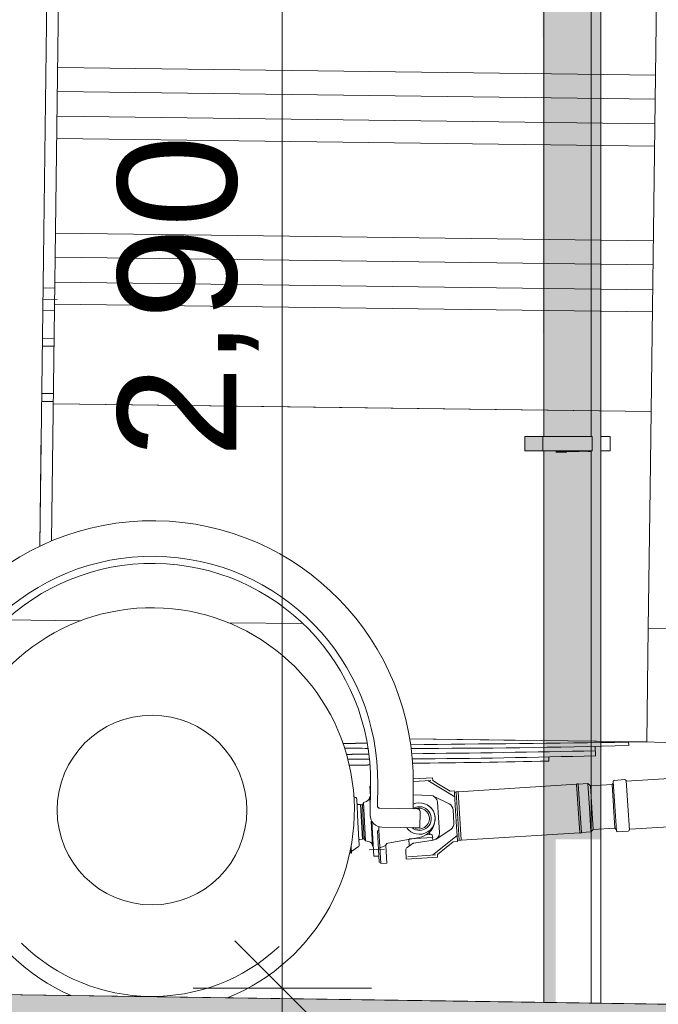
# Model space of a CAD drawing. Header units: metres. Extents: x -52 to 321, y -8 to 26.
# Tile 71 of 256: x -24.84 to -23.5, y -0.07 to 2. Entities that reach past the tile are written whole.
import ezdxf

# ---------------------------------------------------------------- set-up
doc = ezdxf.new("R2010")
doc.units = ezdxf.units.M
doc.header["$MEASUREMENT"] = 0
for name, color, linetype in [('30 Dachentwässerung', 7, 'Continuous'), ('30 Dachstuhl', 7, 'Continuous'), ('60 Auffüllung gesamt', 7, 'Continuous'), ('60 Gelände 2D Übersicht', 7, 'Continuous'), ('94 Genehmigungsplanung Bemaßung', 7, 'Continuous')]:
    doc.layers.add(name, color=color, linetype=linetype)
doc.styles.add('ERSTELLTER_STIL_2', font='arial.ttf')
doc.dimstyles.new('ERSTELLTER_STIL__3', dxfattribs={"dimtxt": 0.25, "dimasz": 0.19, "dimexe": 0.18, "dimexo": 0.1, "dimgap": 0, "dimtad": 1, "dimzin": 0, "dimdsep": 46, "dimtxsty": 'ERSTELLTER_STIL_2', "dimblk": 'ARROWHEAD_6', "dimblk1": 'ARROWHEAD_6', "dimblk2": 'ARROWHEAD_6', "dimcen": 0.09, "dimclrd": 7, "dimclre": 7, "dimclrt": 7, "dimazin": 0, "dimtfac": 1, "dimtdec": 4, "dimtmove": 0, "dimatfit": 3, "dimfxl": 1, "dimtolj": 1, "dimtzin": 0, "dimarcsym": 0})

# ---------------------------------------------------------------- blocks, each defined once
blk = doc.blocks.new('*D30', base_point=(-33357.279, 0))
at = {"layer": '94 Genehmigungsplanung Bemaßung', "color": 7, "linetype": 'Continuous', "lineweight": 13}
for p, q in [((-24.2901, 2.8646), (-24.2901, 3.0146)), ((-24.1901, 2.7646), (-24.3901, 2.9646)), ((-24.1026, 2.8646), (-24.4776, 2.8646)), ((-24.2901, -0.0354), (-24.2901, 2.8646)), ((-24.3901, 0.0646), (-24.1901, -0.1354)), ((-24.1026, -0.0354), (-24.4776, -0.0354)), ((-24.2901, -0.1854), (-24.2901, -0.0354))]:
    blk.add_line(p, q, dxfattribs=at)
at = {"layer": '94 Genehmigungsplanung Bemaßung', "color": 7, "lineweight": 13, "insert": (-24.3401, 1.081), "char_height": 0.25, "attachment_point": 7, "rotation": 90, "style": 'ERSTELLTER_STIL_2'}
blk.add_mtext('\\A1;{\\pql;\\fArial|b0|i0|c0|p0;\\W1.000000;2,90}', dxfattribs=at)
blk = doc.blocks.new('ARROWHEAD_6')
at = {"color": 0, "linetype": 'Continuous', "lineweight": 0}
for p, q in [((-0.5, -0.5), (0.5, 0.5)), ((0, 0), (-1, 0))]:
    blk.add_line(p, q, dxfattribs=at)

msp = doc.modelspace()

# ---------------------------------------------------------------- hatches: boundary and pattern name
at = {"layer": '30 Dachentwässerung', "linetype": 'Continuous', "lineweight": 0, "true_color": 0x000000}
for points in [[(-23.7397, 2.3669), (-23.7397, 1.126), (-23.7347, 1.126), (-23.733, 1.126), (-23.733, 2.3669)], [(-23.733, 2.3669), (-23.733, 1.126), (-23.7157, 1.126), (-23.7147, 1.126), (-23.7147, 2.3669)], [(-23.7417, 1.096), (-23.7417, 1.126), (-23.7797, 1.126), (-23.7797, 1.096)], [(-23.7347, 1.096), (-23.7347, 1.126), (-23.7417, 1.126), (-23.7417, 1.096)], [(-23.7157, 1.096), (-23.7157, 1.126), (-23.7347, 1.126), (-23.7347, 1.096)], [(-23.7347, 1.096), (-23.7397, 1.096), (-23.7397, -0.0652), (-23.733, -0.0653), (-23.733, 1.096)], [(-23.7157, 1.096), (-23.733, 1.096), (-23.733, -0.0653), (-23.7147, -0.0656), (-23.7147, 1.096)], [(-23.7147, 1.0919), (-23.6925, 1.0919), (-23.6897, 1.0936), (-23.6897, 1.096), (-23.7147, 1.096)], [(-23.6897, 1.0936), (-23.6653, 1.0936), (-23.6647, 1.094), (-23.6647, 1.096), (-23.6897, 1.096)], [(-23.6647, 1.096), (-23.6647, 1.094), (-23.6464, 1.094), (-23.6464, 1.096)], [(-23.6397, 1.096), (-23.6464, 1.096), (-23.6464, 1.094), (-23.6462, 1.0937), (-23.6397, 1.0937)]]:
    msp.add_hatch(color=18, dxfattribs=at).paths.add_polyline_path(points)
at = {"layer": '30 Dachstuhl', "linetype": 'Continuous', "lineweight": 0, "true_color": 0x000000}
msp.add_hatch(color=18, dxfattribs=at).paths.add_polyline_path([(-23.6397, 1.0932), (-23.6377, 1.096), (-23.6397, 1.096)])
at = {"layer": '60 Auffüllung gesamt', "linetype": 'Continuous', "lineweight": 18, "true_color": 0xffa8a8}
h = msp.add_hatch(dxfattribs=at)
h.set_pattern_fill('Boden__gewachsen_0001', color=21, style=0, pattern_type=2)
h.set_pattern_definition([(45, (-33357.27905, 0), (-0.2121320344, 0.2121320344), []), (45, (-33357.34976, 0.0707), (-0.424264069, 0.424264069), []), (45, (-33357.4205, 0.1414), (-0.424264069, 0.424264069), []), (135, (-33357.49118, 0.21213), (0.07071067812, 0.07071067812), [0.3, -0.3])])
h.paths.add_polyline_path([(-48.9814, -1.5114), (-24.135, -1.1438), (-23.6308, -1.151), (-23.087, -1.1586), (-22.4997, -1.1668), (-21.8502, -1.1758), (-18.6463, -1.1089), (-18.4807, -1.0913), (-18.1236, -1.0541), (-17.7313, -1.0138), (-17.2998, -0.9702), (-16.8243, -0.9228), (-16.2997, -0.8712), (-15.7195, -0.815), (-15.5017, -0.7941), (-15.5017, -2.5), (-15.5015, -2.5), (-15.5015, -0.2), (-16.6786, -0.1801), (-18.5762, -0.148), (-19.6107, -0.1307), (-20.5269, -0.1156), (-21.262, -0.1035), (-21.8659, -0.0937), (-22.3716, -0.0856), (-22.5958, -0.082), (-22.9989, -0.0761), (-23.524, -0.0684), (-23.9467, -0.0622), (-24.295, -0.0572), (-24.5874, -0.053), (-24.837, -0.0495), (-25.0528, -0.0465), (-25.2417, -0.0439), (-25.4087, -0.0416), (-25.5576, -0.0395), (-25.6916, -0.0377), (-25.7539, -0.0369), (-30.9796, -0.0848), (-45.2584, -0.0671), (-45.6871, -0.171), (-48.9814, -1.4242)])
at = {"layer": '60 Gelände 2D Übersicht', "linetype": 'Continuous', "lineweight": 18}
msp.add_hatch(color=255, dxfattribs=at).paths.add_polyline_path([(-23.7424, 2.6728), (-23.681, 2.6931), (-23.6197, 2.6728), (-23.6197, 2.6375), (-23.3796, 2.7071), (-23.0792, 2.7287), (-23.0792, 2.7015), (-23.6197, 2.5328), (-23.6197, 0.2778), (-23.7397, 0.2778)])

# ---------------------------------------------------------------- linework, layer by layer
at = {"color": 7, "linetype": 'Continuous', "lineweight": 13}
for p, q in [((-24.7844, 2.1712), (-24.793, 1.5012)), ((-24.7757, 0.9062), (-24.7595, 2.1689)), ((-23.5013, 2.1527), (-23.5159, 1.0164)), ((-24.7629, 1.9032), (-23.5047, 1.887)), ((-24.7635, 1.8525), (-23.5054, 1.8363)), ((-24.7642, 1.8002), (-23.5061, 1.784)), ((-24.7648, 1.7536), (-23.5067, 1.7375)), ((-24.7674, 1.5543), (-23.5092, 1.5381)), ((-24.793, 1.5012), (-24.8008, 0.895)), ((-24.768, 1.5036), (-23.5099, 1.4874)), ((-24.7687, 1.4513), (-23.5105, 1.4351)), ((-24.7938, 1.4391), (-24.7689, 1.4387)), ((-24.7642, 1.4147), (-24.7941, 1.4151)), ((-24.7695, 1.3908), (-24.7944, 1.3911)), ((-24.7693, 1.4047), (-23.5111, 1.3886)), ((-24.7952, 1.3329), (-24.7702, 1.3326)), ((-24.7952, 1.3329), (-24.7702, 1.3326)), ((-24.7704, 1.3161), (-24.7954, 1.3164)), ((-24.7717, 1.2163), (-24.7967, 1.2166)), ((-24.7969, 1.2001), (-24.7719, 1.1998)), ((-24.7969, 1.2001), (-24.7719, 1.1998)), ((-24.772, 1.1948), (-24.2737, 1.1884)), ((-24.772, 1.1948), (-23.5138, 1.1786)), ((-24.2737, 1.1884), (-23.5138, 1.1786)), ((-24.8008, 0.895), (-24.7977, 1.1387)), ((-23.5159, 1.0164), (-23.5197, 0.7228)), ((-24.8718, 0.7402), (-24.7148, 0.7381)), ((-24.8718, 0.7402), (-24.7148, 0.7381)), ((-24.4035, 0.7341), (-24.2465, 0.7321)), ((-23.5197, 0.7228), (-23.5228, 0.4831)), ((-23.5197, 0.7228), (-22.267, 0.7067)), ((-23.5197, 0.7228), (-23.3308, 0.7204)), ((-24.0217, 0.4896), (-23.7748, 0.4864)), ((-23.5228, 0.4831), (-24.0217, 0.4896)), ((-23.6284, 0.4844), (-23.6883, 0.4852)), ((-23.5609, 0.4754), (-23.5616, 0.4836)), ((-23.5612, 0.4836), (-23.2205, 0.4793)), ((-23.6305, 0.4539), (-23.6312, 0.4738)), ((-23.6305, 0.4539), (-23.6312, 0.4738)), ((-23.7288, 0.4427), (-23.7287, 0.4515)), ((-23.7288, 0.4427), (-23.7287, 0.4515)), ((-23.2212, 0.4222), (-23.5661, 0.4004)), ((-24.0143, 0.4051), (-23.9737, 0.4076)), ((-24.0142, 0.3999), (-23.9776, 0.4022)), ((-23.9837, 0.4018), (-23.9272, 0.3673)), ((-23.9737, 0.4076), (-23.9733, 0.4016)), ((-23.9733, 0.4016), (-23.9611, 0.3942)), ((-23.9611, 0.3942), (-23.9368, 0.3793)), ((-23.6709, 0.3939), (-23.9198, 0.3782)), ((-23.664, 0.2916), (-23.6709, 0.3939)), ((-23.6469, 0.3953), (-23.6671, 0.3939)), ((-23.6671, 0.3939), (-23.6603, 0.2923)), ((-23.6469, 0.3953), (-23.6435, 0.3444)), ((-23.6416, 0.3906), (-23.6469, 0.3953)), ((-23.5959, 0.3937), (-23.5933, 0.3966)), ((-23.5936, 0.4001), (-23.5868, 0.2956)), ((-23.5917, 0.4022), (-23.5689, 0.4038)), ((-23.5662, 0.4018), (-23.5627, 0.3492)), ((-24.1058, 0.3899), (-24.1045, 0.3678)), ((-24.1042, 0.3937), (-24.105, 0.3288)), ((-24.1042, 0.3937), (-24.105, 0.3288)), ((-24.0892, 0.3935), (-24.0898, 0.3486)), ((-24.0143, 0.3926), (-24.0149, 0.3457)), ((-23.928, 0.3799), (-23.9368, 0.3793)), ((-23.9278, 0.3775), (-23.928, 0.3799)), ((-23.9238, 0.3777), (-23.9278, 0.3775)), ((-23.926, 0.3491), (-23.9278, 0.3775)), ((-23.9174, 0.2761), (-23.9238, 0.3777)), ((-23.9198, 0.3782), (-23.9134, 0.2761)), ((-23.5959, 0.3937), (-23.6416, 0.3906)), ((-23.6416, 0.3906), (-23.6386, 0.3448)), ((-23.5959, 0.3937), (-23.5959, 0.3937)), ((-23.5959, 0.3937), (-23.5928, 0.3478)), ((-24.1352, 0.3658), (-24.1393, 0.3678)), ((-24.1307, 0.3144), (-24.1335, 0.3633)), ((-24.1215, 0.3512), (-24.1192, 0.3559)), ((-24.1128, 0.358), (-24.1192, 0.3559)), ((-24.1192, 0.3559), (-24.1169, 0.3152)), ((-24.106, 0.368), (-24.1048, 0.3463)), ((-24.0146, 0.3715), (-23.9781, 0.3706)), ((-23.9387, 0.3527), (-23.9718, 0.3691)), ((-23.9615, 0.3243), (-23.9635, 0.3566)), ((-24.1255, 0.3514), (-24.1313, 0.3511)), ((-24.1234, 0.3149), (-24.1255, 0.3514)), ((-24.1245, 0.351), (-24.1215, 0.3512)), ((-24.1245, 0.351), (-24.1225, 0.3149)), ((-24.1215, 0.3512), (-24.1195, 0.3151)), ((-24.0848, 0.3436), (-24.0059, 0.3425)), ((-24.0005, 0.3025), (-24, 0.3365)), ((-23.9305, 0.3402), (-23.9287, 0.3125)), ((-23.926, 0.3491), (-23.9246, 0.3266)), ((-23.6403, 0.2935), (-23.6435, 0.3444)), ((-23.6357, 0.2988), (-23.6386, 0.3447)), ((-23.5899, 0.3017), (-23.5928, 0.3475)), ((-23.5595, 0.2975), (-23.5628, 0.3496)), ((-24.1307, 0.3144), (-24.1279, 0.2656)), ((-24.1234, 0.3149), (-24.1214, 0.2783)), ((-24.1204, 0.2788), (-24.1225, 0.3149)), ((-24.1174, 0.2789), (-24.1195, 0.3151)), ((-24.1146, 0.2746), (-24.1169, 0.3152)), ((-24.1001, 0.264), (-24.103, 0.316)), ((-24.0973, 0.2423), (-24.1015, 0.3161)), ((-23.9615, 0.3243), (-23.9594, 0.2921)), ((-23.9232, 0.3042), (-23.9246, 0.3266)), ((-23.5583, 0.2994), (-23.3262, 0.314)), ((-24.0899, 0.296), (-24.0866, 0.2975)), ((-24.0899, 0.296), (-24.0861, 0.2302)), ((-24.0866, 0.2975), (-24.087, 0.3045)), ((-24.0866, 0.2975), (-24.0826, 0.2272)), ((-24.0803, 0.3035), (-24.0005, 0.3025)), ((-24.0803, 0.3035), (-24.0005, 0.3025)), ((-23.9794, 0.2912), (-23.9824, 0.291)), ((-23.9794, 0.2912), (-23.9792, 0.2879)), ((-23.9354, 0.2991), (-23.9661, 0.2787)), ((-23.9232, 0.3042), (-23.9214, 0.2758)), ((-23.6643, 0.2918), (-23.9134, 0.2761)), ((-23.6403, 0.2935), (-23.6605, 0.2922)), ((-23.6357, 0.2988), (-23.6403, 0.2935)), ((-23.5899, 0.3017), (-23.6357, 0.2988)), ((-23.5899, 0.3017), (-23.587, 0.2991)), ((-23.5899, 0.3017), (-23.5899, 0.3017)), ((-23.5847, 0.2937), (-23.5619, 0.2952)), ((-24.1214, 0.2783), (-24.1271, 0.2779)), ((-24.1204, 0.2788), (-24.1174, 0.2789)), ((-24.1174, 0.2789), (-24.1146, 0.2746)), ((-24.108, 0.2732), (-24.1146, 0.2746)), ((-24.068, 0.2701), (-24.0012, 0.2821)), ((-24.0275, 0.2609), (-24.0143, 0.2697)), ((-24.0236, 0.2787), (-24.0229, 0.2665)), ((-23.9732, 0.2819), (-24.0232, 0.2788)), ((-24.0131, 0.2701), (-23.9722, 0.2763)), ((-23.9762, 0.2881), (-23.9874, 0.2874)), ((-23.9732, 0.2819), (-23.9746, 0.2867)), ((-23.9738, 0.2447), (-23.922, 0.286)), ((-23.9738, 0.2819), (-23.9735, 0.2761)), ((-23.9636, 0.2461), (-23.9301, 0.2729)), ((-23.9213, 0.2734), (-23.9301, 0.2729)), ((-23.9174, 0.2761), (-23.9214, 0.2758)), ((-23.9214, 0.2758), (-23.9213, 0.2734)), ((-24.1462, 0.2582), (-24.1457, 0.2491)), ((-24.1457, 0.2491), (-24.1445, 0.2491)), ((-24.1453, 0.2631), (-24.1445, 0.2491)), ((-24.1293, 0.2629), (-24.144, 0.2533)), ((-24.0752, 0.2576), (-24.1073, 0.2558)), ((-24.1001, 0.2639), (-24.1001, 0.264)), ((-24.0986, 0.264), (-24.1001, 0.2639)), ((-24.0721, 0.2649), (-24.0844, 0.26)), ((-24.0721, 0.2649), (-24.07, 0.2279)), ((-24.029, 0.236), (-24.0302, 0.2555)), ((-24.022, 0.2651), (-24.0215, 0.2648)), ((-24.0869, 0.2429), (-24.0973, 0.2423)), ((-24.0861, 0.2302), (-24.0827, 0.2294)), ((-24.029, 0.236), (-23.9632, 0.2402)), ((-24.0256, 0.2414), (-23.9677, 0.2451)), ((-23.9632, 0.2402), (-23.9636, 0.2461)), ((-24.07, 0.2279), (-24.0826, 0.2272))]:
    msp.add_line(p, q, dxfattribs=at)
at = {"color": 7, "linetype": 'Continuous', "lineweight": 13, "flags": 128}
for points in [[(-24.1621, 0.4799), (-24.1617, 0.4799), (-24.1613, 0.4799), (-24.1609, 0.4799), (-24.1605, 0.4799), (-24.1601, 0.4799), (-24.1597, 0.4799), (-24.1593, 0.4799), (-24.1589, 0.4799), (-24.1585, 0.4799), (-24.1581, 0.4799), (-24.1577, 0.4799), (-24.1573, 0.4799), (-24.1569, 0.4799), (-24.1565, 0.4799), (-24.1561, 0.4799), (-24.1557, 0.4799), (-24.1553, 0.4799), (-24.1549, 0.4799), (-24.1545, 0.4799), (-24.1541, 0.4799), (-24.1537, 0.48), (-24.1533, 0.48), (-24.1529, 0.48), (-24.1525, 0.48), (-24.1521, 0.48), (-24.1517, 0.48), (-24.1513, 0.48), (-24.1509, 0.48), (-24.1506, 0.48), (-24.1502, 0.48), (-24.1498, 0.48), (-24.1494, 0.48), (-24.149, 0.48), (-24.1486, 0.48), (-24.1482, 0.48), (-24.1478, 0.48), (-24.1474, 0.48), (-24.147, 0.48), (-24.1466, 0.48), (-24.1462, 0.48), (-24.1458, 0.48), (-24.1454, 0.48), (-24.145, 0.4801), (-24.1446, 0.4801), (-24.1442, 0.4801), (-24.1438, 0.4801), (-24.1434, 0.4801), (-24.143, 0.4801), (-24.1426, 0.4801), (-24.1422, 0.4801), (-24.1418, 0.4801), (-24.1414, 0.4801), (-24.141, 0.4801), (-24.1406, 0.4801), (-24.1402, 0.4801), (-24.1398, 0.4801), (-24.1394, 0.4801), (-24.139, 0.4801), (-24.1386, 0.4801), (-24.1383, 0.4801), (-24.1379, 0.4801), (-24.1375, 0.4801), (-24.1371, 0.4801), (-24.1367, 0.4801), (-24.1363, 0.4801), (-24.1359, 0.4802), (-24.1355, 0.4802), (-24.1351, 0.4802), (-24.1347, 0.4802), (-24.1343, 0.4802), (-24.1339, 0.4802), (-24.1335, 0.4802), (-24.1331, 0.4802), (-24.1327, 0.4802), (-24.1323, 0.4802), (-24.1319, 0.4802), (-24.1315, 0.4802), (-24.1311, 0.4802), (-24.1307, 0.4802), (-24.1303, 0.4802), (-24.1299, 0.4802), (-24.1295, 0.4802), (-24.1291, 0.4802), (-24.1287, 0.4802), (-24.1283, 0.4802), (-24.1279, 0.4802), (-24.1275, 0.4802), (-24.1271, 0.4802), (-24.1267, 0.4803), (-24.1264, 0.4803), (-24.126, 0.4803), (-24.1256, 0.4803), (-24.1252, 0.4803), (-24.1248, 0.4803), (-24.1244, 0.4803), (-24.124, 0.4803), (-24.1236, 0.4803), (-24.1232, 0.4803), (-24.1228, 0.4803), (-24.1224, 0.4803), (-24.122, 0.4803), (-24.1216, 0.4803), (-24.1212, 0.4803), (-24.1208, 0.4803), (-24.1204, 0.4803), (-24.12, 0.4803), (-24.1196, 0.4803), (-24.1192, 0.4803), (-24.1188, 0.4803), (-24.1184, 0.4803), (-24.118, 0.4804), (-24.1176, 0.4804), (-24.1172, 0.4804), (-24.1168, 0.4804), (-24.1164, 0.4804), (-24.116, 0.4804), (-24.1156, 0.4804), (-24.1152, 0.4804), (-24.1148, 0.4804), (-24.1145, 0.4804), (-24.1141, 0.4804), (-24.1137, 0.4804), (-24.1133, 0.4804), (-24.1129, 0.4804), (-24.1125, 0.4804), (-24.1121, 0.4804), (-24.1117, 0.4804), (-24.1113, 0.4804)], [(-24.1621, 0.4799), (-24.1617, 0.4799), (-24.1613, 0.4799), (-24.1609, 0.4799), (-24.1605, 0.4799), (-24.1601, 0.4799), (-24.1597, 0.4799), (-24.1593, 0.4799), (-24.1589, 0.4799), (-24.1585, 0.4799), (-24.1581, 0.4799), (-24.1577, 0.4799), (-24.1573, 0.4799), (-24.1569, 0.4799), (-24.1565, 0.4799), (-24.1561, 0.4799), (-24.1557, 0.4799), (-24.1553, 0.4799), (-24.1549, 0.4799), (-24.1545, 0.4799), (-24.1541, 0.4799), (-24.1537, 0.48), (-24.1533, 0.48), (-24.1529, 0.48), (-24.1525, 0.48), (-24.1521, 0.48), (-24.1517, 0.48), (-24.1513, 0.48), (-24.1509, 0.48), (-24.1506, 0.48), (-24.1502, 0.48), (-24.1498, 0.48), (-24.1494, 0.48), (-24.149, 0.48), (-24.1486, 0.48), (-24.1482, 0.48), (-24.1478, 0.48), (-24.1474, 0.48), (-24.147, 0.48), (-24.1466, 0.48), (-24.1462, 0.48), (-24.1458, 0.48), (-24.1454, 0.48), (-24.145, 0.4801), (-24.1446, 0.4801), (-24.1442, 0.4801), (-24.1438, 0.4801), (-24.1434, 0.4801), (-24.143, 0.4801), (-24.1426, 0.4801), (-24.1422, 0.4801), (-24.1418, 0.4801), (-24.1414, 0.4801), (-24.141, 0.4801), (-24.1406, 0.4801), (-24.1402, 0.4801), (-24.1398, 0.4801), (-24.1394, 0.4801), (-24.139, 0.4801), (-24.1386, 0.4801), (-24.1383, 0.4801), (-24.1379, 0.4801), (-24.1375, 0.4801), (-24.1371, 0.4801), (-24.1367, 0.4801), (-24.1363, 0.4801), (-24.1359, 0.4802), (-24.1355, 0.4802), (-24.1351, 0.4802), (-24.1347, 0.4802), (-24.1343, 0.4802), (-24.1339, 0.4802), (-24.1335, 0.4802), (-24.1331, 0.4802), (-24.1327, 0.4802), (-24.1323, 0.4802), (-24.1319, 0.4802), (-24.1315, 0.4802), (-24.1311, 0.4802), (-24.1307, 0.4802), (-24.1303, 0.4802), (-24.1299, 0.4802), (-24.1295, 0.4802), (-24.1291, 0.4802), (-24.1287, 0.4802), (-24.1283, 0.4802), (-24.1279, 0.4802), (-24.1275, 0.4802), (-24.1271, 0.4802), (-24.1267, 0.4803), (-24.1264, 0.4803), (-24.126, 0.4803), (-24.1256, 0.4803), (-24.1252, 0.4803), (-24.1248, 0.4803), (-24.1244, 0.4803), (-24.124, 0.4803), (-24.1236, 0.4803), (-24.1232, 0.4803), (-24.1228, 0.4803), (-24.1224, 0.4803), (-24.122, 0.4803), (-24.1216, 0.4803), (-24.1212, 0.4803), (-24.1208, 0.4803), (-24.1204, 0.4803), (-24.12, 0.4803), (-24.1196, 0.4803), (-24.1192, 0.4803), (-24.1188, 0.4803), (-24.1184, 0.4803), (-24.118, 0.4804), (-24.1176, 0.4804), (-24.1172, 0.4804), (-24.1168, 0.4804), (-24.1164, 0.4804), (-24.116, 0.4804), (-24.1156, 0.4804), (-24.1152, 0.4804), (-24.1148, 0.4804), (-24.1145, 0.4804), (-24.1141, 0.4804), (-24.1137, 0.4804), (-24.1133, 0.4804), (-24.1129, 0.4804), (-24.1125, 0.4804), (-24.1121, 0.4804), (-24.1117, 0.4804), (-24.1113, 0.4804)], [(-24.1548, 0.4568), (-24.1544, 0.4568), (-24.154, 0.4568), (-24.1537, 0.4568), (-24.1533, 0.4568), (-24.1529, 0.4568), (-24.1526, 0.4569), (-24.1522, 0.4569), (-24.1518, 0.4569), (-24.1515, 0.4569), (-24.1511, 0.4569), (-24.1507, 0.4569), (-24.1503, 0.4569), (-24.15, 0.4569), (-24.1496, 0.4569), (-24.1492, 0.4569), (-24.1489, 0.4569), (-24.1485, 0.4569), (-24.1481, 0.4569), (-24.1478, 0.4569), (-24.1474, 0.4569), (-24.147, 0.4569), (-24.1467, 0.4569), (-24.1463, 0.4569), (-24.1459, 0.4569), (-24.1456, 0.4569), (-24.1452, 0.4569), (-24.1448, 0.4569), (-24.1445, 0.4569), (-24.1441, 0.4569), (-24.1437, 0.4569), (-24.1434, 0.4569), (-24.143, 0.457), (-24.1426, 0.457), (-24.1423, 0.457), (-24.1419, 0.457), (-24.1415, 0.457), (-24.1412, 0.457), (-24.1408, 0.457), (-24.1404, 0.457), (-24.1401, 0.457), (-24.1397, 0.457), (-24.1393, 0.457), (-24.139, 0.457), (-24.1386, 0.457), (-24.1382, 0.457), (-24.1379, 0.457), (-24.1375, 0.457), (-24.1371, 0.457), (-24.1368, 0.457), (-24.1364, 0.457), (-24.136, 0.457), (-24.1357, 0.457), (-24.1353, 0.457), (-24.1349, 0.457), (-24.1346, 0.457), (-24.1342, 0.457), (-24.1338, 0.457), (-24.1335, 0.4571), (-24.1331, 0.4571), (-24.1327, 0.4571), (-24.1324, 0.4571), (-24.132, 0.4571), (-24.1316, 0.4571), (-24.1313, 0.4571), (-24.1309, 0.4571), (-24.1305, 0.4571), (-24.1302, 0.4571), (-24.1298, 0.4571), (-24.1294, 0.4571), (-24.1291, 0.4571), (-24.1287, 0.4571), (-24.1283, 0.4571), (-24.1279, 0.4571), (-24.1276, 0.4571), (-24.1272, 0.4571), (-24.1268, 0.4571), (-24.1265, 0.4571), (-24.1261, 0.4571), (-24.1257, 0.4571), (-24.1254, 0.4571), (-24.125, 0.4571), (-24.1246, 0.4571), (-24.1243, 0.4572), (-24.1239, 0.4572), (-24.1235, 0.4572), (-24.1232, 0.4572), (-24.1228, 0.4572), (-24.1224, 0.4572), (-24.1221, 0.4572), (-24.1217, 0.4572), (-24.1213, 0.4572), (-24.121, 0.4572), (-24.1206, 0.4572), (-24.1202, 0.4572), (-24.1199, 0.4572), (-24.1195, 0.4572), (-24.1191, 0.4572), (-24.1188, 0.4572), (-24.1184, 0.4572), (-24.118, 0.4572), (-24.1177, 0.4572), (-24.1173, 0.4572), (-24.1169, 0.4572), (-24.1166, 0.4572), (-24.1162, 0.4572), (-24.1158, 0.4572), (-24.1155, 0.4572), (-24.1151, 0.4572), (-24.1147, 0.4573), (-24.1144, 0.4573), (-24.114, 0.4573), (-24.1136, 0.4573), (-24.1133, 0.4573), (-24.1129, 0.4573), (-24.1125, 0.4573), (-24.1122, 0.4573), (-24.1118, 0.4573), (-24.1114, 0.4573), (-24.1111, 0.4573), (-24.1107, 0.4573), (-24.1103, 0.4573), (-24.11, 0.4573), (-24.1096, 0.4573), (-24.1092, 0.4573), (-24.1089, 0.4573), (-24.1085, 0.4573), (-24.1081, 0.4573), (-24.1078, 0.4573)], [(-24.1548, 0.4568), (-24.1544, 0.4568), (-24.154, 0.4568), (-24.1537, 0.4568), (-24.1533, 0.4568), (-24.1529, 0.4568), (-24.1526, 0.4569), (-24.1522, 0.4569), (-24.1518, 0.4569), (-24.1515, 0.4569), (-24.1511, 0.4569), (-24.1507, 0.4569), (-24.1503, 0.4569), (-24.15, 0.4569), (-24.1496, 0.4569), (-24.1492, 0.4569), (-24.1489, 0.4569), (-24.1485, 0.4569), (-24.1481, 0.4569), (-24.1478, 0.4569), (-24.1474, 0.4569), (-24.147, 0.4569), (-24.1467, 0.4569), (-24.1463, 0.4569), (-24.1459, 0.4569), (-24.1456, 0.4569), (-24.1452, 0.4569), (-24.1448, 0.4569), (-24.1445, 0.4569), (-24.1441, 0.4569), (-24.1437, 0.4569), (-24.1434, 0.4569), (-24.143, 0.457), (-24.1426, 0.457), (-24.1423, 0.457), (-24.1419, 0.457), (-24.1415, 0.457), (-24.1412, 0.457), (-24.1408, 0.457), (-24.1404, 0.457), (-24.1401, 0.457), (-24.1397, 0.457), (-24.1393, 0.457), (-24.139, 0.457), (-24.1386, 0.457), (-24.1382, 0.457), (-24.1379, 0.457), (-24.1375, 0.457), (-24.1371, 0.457), (-24.1368, 0.457), (-24.1364, 0.457), (-24.136, 0.457), (-24.1357, 0.457), (-24.1353, 0.457), (-24.1349, 0.457), (-24.1346, 0.457), (-24.1342, 0.457), (-24.1338, 0.457), (-24.1335, 0.4571), (-24.1331, 0.4571), (-24.1327, 0.4571), (-24.1324, 0.4571), (-24.132, 0.4571), (-24.1316, 0.4571), (-24.1313, 0.4571), (-24.1309, 0.4571), (-24.1305, 0.4571), (-24.1302, 0.4571), (-24.1298, 0.4571), (-24.1294, 0.4571), (-24.1291, 0.4571), (-24.1287, 0.4571), (-24.1283, 0.4571), (-24.1279, 0.4571), (-24.1276, 0.4571), (-24.1272, 0.4571), (-24.1268, 0.4571), (-24.1265, 0.4571), (-24.1261, 0.4571), (-24.1257, 0.4571), (-24.1254, 0.4571), (-24.125, 0.4571), (-24.1246, 0.4571), (-24.1243, 0.4572), (-24.1239, 0.4572), (-24.1235, 0.4572), (-24.1232, 0.4572), (-24.1228, 0.4572), (-24.1224, 0.4572), (-24.1221, 0.4572), (-24.1217, 0.4572), (-24.1213, 0.4572), (-24.121, 0.4572), (-24.1206, 0.4572), (-24.1202, 0.4572), (-24.1199, 0.4572), (-24.1195, 0.4572), (-24.1191, 0.4572), (-24.1188, 0.4572), (-24.1184, 0.4572), (-24.118, 0.4572), (-24.1177, 0.4572), (-24.1173, 0.4572), (-24.1169, 0.4572), (-24.1166, 0.4572), (-24.1162, 0.4572), (-24.1158, 0.4572), (-24.1155, 0.4572), (-24.1151, 0.4572), (-24.1147, 0.4573), (-24.1144, 0.4573), (-24.114, 0.4573), (-24.1136, 0.4573), (-24.1133, 0.4573), (-24.1129, 0.4573), (-24.1125, 0.4573), (-24.1122, 0.4573), (-24.1118, 0.4573), (-24.1114, 0.4573), (-24.1111, 0.4573), (-24.1107, 0.4573), (-24.1103, 0.4573), (-24.11, 0.4573), (-24.1096, 0.4573), (-24.1092, 0.4573), (-24.1089, 0.4573), (-24.1085, 0.4573), (-24.1081, 0.4573), (-24.1078, 0.4573)], [(-24.1489, 0.4341), (-24.1486, 0.4341), (-24.1483, 0.4341), (-24.1479, 0.4341), (-24.1476, 0.4341), (-24.1472, 0.4341), (-24.1469, 0.4341), (-24.1466, 0.4341), (-24.1462, 0.4342), (-24.1459, 0.4342), (-24.1455, 0.4342), (-24.1452, 0.4342), (-24.1449, 0.4342), (-24.1445, 0.4342), (-24.1442, 0.4342), (-24.1438, 0.4342), (-24.1435, 0.4342), (-24.1432, 0.4342), (-24.1428, 0.4342), (-24.1425, 0.4342), (-24.1421, 0.4342), (-24.1418, 0.4342), (-24.1415, 0.4342), (-24.1411, 0.4342), (-24.1408, 0.4342), (-24.1404, 0.4342), (-24.1401, 0.4342), (-24.1398, 0.4342), (-24.1394, 0.4342), (-24.1391, 0.4342), (-24.1387, 0.4342), (-24.1384, 0.4342), (-24.1381, 0.4342), (-24.1377, 0.4342), (-24.1374, 0.4342), (-24.137, 0.4343), (-24.1367, 0.4343), (-24.1364, 0.4343), (-24.136, 0.4343), (-24.1357, 0.4343), (-24.1353, 0.4343), (-24.135, 0.4343), (-24.1347, 0.4343), (-24.1343, 0.4343), (-24.134, 0.4343), (-24.1336, 0.4343), (-24.1333, 0.4343), (-24.133, 0.4343), (-24.1326, 0.4343), (-24.1323, 0.4343), (-24.1319, 0.4343), (-24.1316, 0.4343), (-24.1313, 0.4343), (-24.1309, 0.4343), (-24.1306, 0.4343), (-24.1302, 0.4343), (-24.1299, 0.4343), (-24.1296, 0.4343), (-24.1292, 0.4343), (-24.1289, 0.4343), (-24.1286, 0.4343), (-24.1282, 0.4344), (-24.1279, 0.4344), (-24.1275, 0.4344), (-24.1272, 0.4344), (-24.1269, 0.4344), (-24.1265, 0.4344), (-24.1262, 0.4344), (-24.1258, 0.4344), (-24.1255, 0.4344), (-24.1252, 0.4344), (-24.1248, 0.4344), (-24.1245, 0.4344), (-24.1241, 0.4344), (-24.1238, 0.4344), (-24.1235, 0.4344), (-24.1231, 0.4344), (-24.1228, 0.4344), (-24.1224, 0.4344), (-24.1221, 0.4344), (-24.1218, 0.4344), (-24.1214, 0.4344), (-24.1211, 0.4344), (-24.1207, 0.4344), (-24.1204, 0.4344), (-24.1201, 0.4344), (-24.1197, 0.4344), (-24.1194, 0.4345), (-24.119, 0.4345), (-24.1187, 0.4345), (-24.1184, 0.4345), (-24.118, 0.4345), (-24.1177, 0.4345), (-24.1173, 0.4345), (-24.117, 0.4345), (-24.1167, 0.4345), (-24.1163, 0.4345), (-24.116, 0.4345), (-24.1156, 0.4345), (-24.1153, 0.4345), (-24.115, 0.4345), (-24.1146, 0.4345), (-24.1143, 0.4345), (-24.1139, 0.4345), (-24.1136, 0.4345), (-24.1133, 0.4345), (-24.1129, 0.4345), (-24.1126, 0.4345), (-24.1122, 0.4345), (-24.1119, 0.4345), (-24.1116, 0.4345), (-24.1112, 0.4345), (-24.1109, 0.4345), (-24.1105, 0.4346), (-24.1102, 0.4346), (-24.1099, 0.4346), (-24.1095, 0.4346), (-24.1092, 0.4346), (-24.1088, 0.4346), (-24.1085, 0.4346), (-24.1082, 0.4346), (-24.1078, 0.4346), (-24.1075, 0.4346), (-24.1071, 0.4346), (-24.1068, 0.4346), (-24.1065, 0.4346), (-24.1061, 0.4346), (-24.1058, 0.4346), (-24.1055, 0.4346)], [(-24.1489, 0.4341), (-24.1486, 0.4341), (-24.1483, 0.4341), (-24.1479, 0.4341), (-24.1476, 0.4341), (-24.1472, 0.4341), (-24.1469, 0.4341), (-24.1466, 0.4341), (-24.1462, 0.4342), (-24.1459, 0.4342), (-24.1455, 0.4342), (-24.1452, 0.4342), (-24.1449, 0.4342), (-24.1445, 0.4342), (-24.1442, 0.4342), (-24.1438, 0.4342), (-24.1435, 0.4342), (-24.1432, 0.4342), (-24.1428, 0.4342), (-24.1425, 0.4342), (-24.1421, 0.4342), (-24.1418, 0.4342), (-24.1415, 0.4342), (-24.1411, 0.4342), (-24.1408, 0.4342), (-24.1404, 0.4342), (-24.1401, 0.4342), (-24.1398, 0.4342), (-24.1394, 0.4342), (-24.1391, 0.4342), (-24.1387, 0.4342), (-24.1384, 0.4342), (-24.1381, 0.4342), (-24.1377, 0.4342), (-24.1374, 0.4342), (-24.137, 0.4343), (-24.1367, 0.4343), (-24.1364, 0.4343), (-24.136, 0.4343), (-24.1357, 0.4343), (-24.1353, 0.4343), (-24.135, 0.4343), (-24.1347, 0.4343), (-24.1343, 0.4343), (-24.134, 0.4343), (-24.1336, 0.4343), (-24.1333, 0.4343), (-24.133, 0.4343), (-24.1326, 0.4343), (-24.1323, 0.4343), (-24.1319, 0.4343), (-24.1316, 0.4343), (-24.1313, 0.4343), (-24.1309, 0.4343), (-24.1306, 0.4343), (-24.1302, 0.4343), (-24.1299, 0.4343), (-24.1296, 0.4343), (-24.1292, 0.4343), (-24.1289, 0.4343), (-24.1286, 0.4343), (-24.1282, 0.4344), (-24.1279, 0.4344), (-24.1275, 0.4344), (-24.1272, 0.4344), (-24.1269, 0.4344), (-24.1265, 0.4344), (-24.1262, 0.4344), (-24.1258, 0.4344), (-24.1255, 0.4344), (-24.1252, 0.4344), (-24.1248, 0.4344), (-24.1245, 0.4344), (-24.1241, 0.4344), (-24.1238, 0.4344), (-24.1235, 0.4344), (-24.1231, 0.4344), (-24.1228, 0.4344), (-24.1224, 0.4344), (-24.1221, 0.4344), (-24.1218, 0.4344), (-24.1214, 0.4344), (-24.1211, 0.4344), (-24.1207, 0.4344), (-24.1204, 0.4344), (-24.1201, 0.4344), (-24.1197, 0.4344), (-24.1194, 0.4345), (-24.119, 0.4345), (-24.1187, 0.4345), (-24.1184, 0.4345), (-24.118, 0.4345), (-24.1177, 0.4345), (-24.1173, 0.4345), (-24.117, 0.4345), (-24.1167, 0.4345), (-24.1163, 0.4345), (-24.116, 0.4345), (-24.1156, 0.4345), (-24.1153, 0.4345), (-24.115, 0.4345), (-24.1146, 0.4345), (-24.1143, 0.4345), (-24.1139, 0.4345), (-24.1136, 0.4345), (-24.1133, 0.4345), (-24.1129, 0.4345), (-24.1126, 0.4345), (-24.1122, 0.4345), (-24.1119, 0.4345), (-24.1116, 0.4345), (-24.1112, 0.4345), (-24.1109, 0.4345), (-24.1105, 0.4346), (-24.1102, 0.4346), (-24.1099, 0.4346), (-24.1095, 0.4346), (-24.1092, 0.4346), (-24.1088, 0.4346), (-24.1085, 0.4346), (-24.1082, 0.4346), (-24.1078, 0.4346), (-24.1075, 0.4346), (-24.1071, 0.4346), (-24.1068, 0.4346), (-24.1065, 0.4346), (-24.1061, 0.4346), (-24.1058, 0.4346), (-24.1055, 0.4346)]]:
    msp.add_lwpolyline(points, dxfattribs=at)
at = {"color": 7, "linetype": 'Continuous', "lineweight": 13}
msp.add_circle((-24.5643, 0.3397), 0.1997, dxfattribs=at)
for centre, radius, start, end in [((-24.5635, 0.3996), 0.5492, 359.2645, 179.2645), ((-24.5635, 0.3996), 0.4743, 359.2645, 179.2645), ((-24.5635, 0.3996), 0.4594, 359.2645, 179.2645), ((-24.5643, 0.3397), 0.4259, 292.1249, 246.404), ((109.0438, -11170.8325), 11172.102, 90.68007792, 90.68243181), ((109.0438, -11170.8325), 11172.102, 90.68007792, 90.68243181), ((-24.0289, 18.7542), 18.2848, 269.59313, 269.74742), ((-24.0289, 18.7542), 18.2848, 269.59313, 269.74742), ((-24.0289, 18.7542), 18.2848, 270.03189, 271.46641), ((-24.0289, 18.7542), 18.2848, 270.03189, 271.46641), ((-24.5741, 48.3313), 47.8763, 270.66622, 271.12885), ((-24.5741, 48.3313), 47.8763, 270.66622, 271.12885), ((-24.1426, 18.9595), 18.5126, 269.97088, 270.11164), ((-24.1426, 18.9595), 18.5126, 269.97088, 270.11164), ((-24.1426, 18.9595), 18.5126, 270.39094, 271.58518), ((-24.1426, 18.9595), 18.5126, 270.39094, 271.58518), ((-24.3219, 29.0176), 28.581, 270.61517, 271.18907), ((-24.3219, 29.0176), 28.581, 270.61517, 271.18907), ((-23.669, 0.3927), 0.00222, 31.949, 149.675), ((-23.5916, 0.4003), 0.002, 93.8209, 183.8209), ((-23.5688, 0.4012), 0.00259, 13.1887, 93.8209), ((-23.9216, 0.3758), 0.00293, 54.1211, 138.8809), ((-24.1365, 0.3631), 0.003, 3.2645, 63.2645), ((-24.1314, 0.3526), 0.0015, 183.2645, 273.2645), ((-24.116, 0.3675), 0.00999, 288.2645, 3.2645), ((-24.0013, 0.3218), 0.033, 215.0728, 114.1171), ((-23.9785, 0.3556), 0.015, 3.6028, 88.6028), ((-23.9454, 0.3392), 0.015, 3.6028, 63.6028), ((-24.1255, 0.3512), 0.000999, 273.2645, 348.7869), ((-24.0848, 0.3485), 0.00499, 179.2645, 269.2645), ((-24.0013, 0.3218), 0.025, 229.8253, 120.2051), ((-24.0119, 0.3456), 0.003, 179.2645, 269.2645), ((-24.0024, 0.3218), 0.022, 3.2645, 108.5936), ((-24.006, 0.3366), 0.00599, 359.2645, 89.2645), ((-24.0013, 0.3218), 0.033, 3.2645, 60.0024), ((-24.0083, 0.3214), 0.0399, 3.2645, 15.496), ((-24.08, 0.3285), 0.025, 179.2645, 269.2645), ((-24.08, 0.3285), 0.025, 179.2645, 269.2645), ((-24.0024, 0.3218), 0.022, 240.2245, 3.2645), ((-24.0083, 0.3214), 0.0399, 280.1746, 3.2644), ((-23.9437, 0.3115), 0.015, 303.6028, 3.6028), ((-23.9786, 0.294), 0.00297, 216.996, 254.5919), ((-23.9744, 0.2911), 0.015, 278.6028, 3.6028), ((-23.6625, 0.2932), 0.00222, 217.7487, 335.4747), ((-23.5848, 0.2957), 0.002, 183.6028, 273.6028), ((-23.5621, 0.2977), 0.00259, 273.6028, 354.235), ((-23.5582, 0.2974), 0.002, 93.6028, 132.0713), ((-24.1271, 0.2764), 0.0015, 93.2645, 183.2645), ((-24.1214, 0.2785), 0.000999, 17.742, 93.2645), ((-24.11, 0.2634), 0.00999, 3.2645, 78.2645), ((-24.0671, 0.2651), 0.00499, 100.2286, 183.2645), ((-24.0671, 0.2651), 0.00499, 100.2286, 155.4942), ((-24.0126, 0.2672), 0.003, 98.6028, 123.6028), ((-23.9761, 0.2866), 0.0015, 3.6028, 93.6028), ((-23.9154, 0.2783), 0.00293, 228.3247, 313.0845), ((-24.1432, 0.2521), 0.0015, 123.2645, 183.2645), ((-24.1309, 0.2655), 0.003, 303.2645, 3.2645), ((-24.0242, 0.2559), 0.00599, 123.6028, 183.6028), ((-24.0211, 0.2667), 0.0018, 183.6028, 238.7666), ((-24.5643, 0.3397), 0.3925, 225.5027, 313.0262)]:
    msp.add_arc(centre, radius, start, end, dxfattribs=at)
at = {"layer": '30 Dachentwässerung', "color": 7, "linetype": 'Continuous', "lineweight": 13}
for p, q in [((-23.7397, 2.3669), (-23.7397, 1.126)), ((-23.6397, 2.3669), (-23.6397, 1.126)), ((-23.7417, 1.126), (-23.7797, 1.126)), ((-23.7797, 1.096), (-23.7797, 1.126)), ((-23.7347, 1.126), (-23.7417, 1.126)), ((-23.7417, 1.096), (-23.7417, 1.126)), ((-23.7157, 1.126), (-23.7347, 1.126)), ((-23.6897, 1.126), (-23.7157, 1.126)), ((-23.6637, 1.126), (-23.6897, 1.126)), ((-23.6446, 1.126), (-23.6637, 1.126)), ((-23.6377, 1.126), (-23.6446, 1.126)), ((-23.6377, 1.096), (-23.6377, 1.126)), ((-23.5997, 1.126), (-23.6197, 1.126)), ((-23.5997, 1.096), (-23.5997, 1.126)), ((-23.7417, 1.096), (-23.7797, 1.096)), ((-23.7347, 1.096), (-23.7417, 1.096)), ((-23.7397, 1.096), (-23.7397, -0.0652)), ((-23.7157, 1.096), (-23.7347, 1.096)), ((-23.6897, 1.096), (-23.7157, 1.096)), ((-23.6637, 1.096), (-23.6897, 1.096)), ((-23.6446, 1.096), (-23.6637, 1.096)), ((-23.6377, 1.096), (-23.6446, 1.096)), ((-23.6397, 1.096), (-23.6397, -0.0667)), ((-23.5997, 1.096), (-23.6197, 1.096)), ((-23.7397, -0.0652), (-23.7397, -0.0657)), ((-23.6397, -0.0667), (-23.6397, -0.0671))]:
    msp.add_line(p, q, dxfattribs=at)
at = {"layer": '30 Dachstuhl', "color": 7, "linetype": 'Continuous', "lineweight": 13}
for p, q in [((-23.6197, -0.067), (-23.6197, 2.5328)), ((-23.6197, -0.0674), (-23.6197, -0.067))]:
    msp.add_line(p, q, dxfattribs=at)
at = {"layer": '60 Auffüllung gesamt', "color": 8, "linetype": 'Continuous', "lineweight": 18}
msp.add_line((-22.9989, -0.0761), (-26.0157, -0.0318), dxfattribs=at)
at = {"layer": '60 Auffüllung gesamt', "color": 7, "linetype": 'Continuous', "lineweight": 18, "flags": 128}
msp.add_lwpolyline([(-15.5015, -0.2), (-16.6786, -0.1801), (-18.5762, -0.148), (-19.6107, -0.1307), (-20.5269, -0.1156), (-21.262, -0.1035), (-21.8659, -0.0937), (-22.3716, -0.0856), (-22.5958, -0.082), (-22.9989, -0.0761), (-23.524, -0.0684), (-23.9467, -0.0622), (-24.295, -0.0572), (-24.5874, -0.053), (-24.837, -0.0495), (-25.0528, -0.0465), (-25.2417, -0.0439), (-25.4087, -0.0416), (-25.5576, -0.0395), (-25.6916, -0.0377), (-25.7539, -0.0369), (-30.9796, -0.0848)], dxfattribs=at)

# ---------------------------------------------------------------- dimensions: what is measured, and where the dimension line sits
at = {"layer": '94 Genehmigungsplanung Bemaßung', "color": 7, "linetype": 'Continuous', "lineweight": 13}
dim = msp.add_linear_dim(base=(-24.2901, 2.8646), p1=(-27.0502, -0.0354), p2=(-23.7292, 2.8646), angle=90, dimstyle='ERSTELLTER_STIL__3', dxfattribs=at)
dim.commit()
dim.dimension.update_dxf_attribs({"geometry": '*D30', "text_midpoint": (-24.4651, 1.4046), "dimtype": 160, "text_rotation": 90})

doc.saveas('drawing.dxf')
